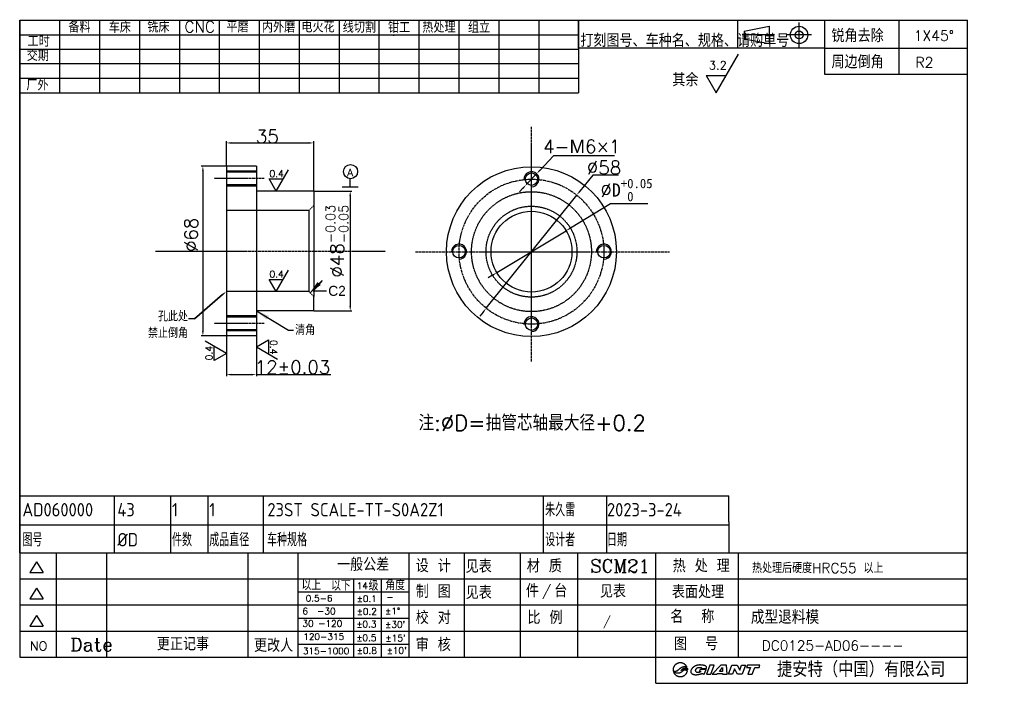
# Model space of a CAD drawing. Extents: x 10342 to 10934, y 1891 to 2289.
import ezdxf
from ezdxf.enums import TextEntityAlignment as Align

# ---------------------------------------------------------------- set-up
doc = ezdxf.new("R2010")
doc.units = 0
doc.header["$MEASUREMENT"] = 0
doc.linetypes.add('CENTER', pattern=[2, 1.25, -0.25, 0.25, -0.25])
doc.linetypes.add('HIDDEN', pattern=[0.375, 0.25, -0.125])
doc.layers.get('0').update_dxf_attribs({"linetype": 'CONTINUOUS'})
for name, color, linetype in [('CEN', 1, 'CENTER'), ('CON', 7, 'CONTINUOUS'), ('DIM', 7, 'CONTINUOUS'), ('F', 7, 'CONTINUOUS'), ('TXT', 7, 'CONTINUOUS'), ('虚线', 7, 'HIDDEN')]:
    doc.layers.add(name, color=color, linetype=linetype)
doc.styles.add('ACISOTS', font='isocp.shx', dxfattribs={"height": 8, "bigfont": 'gbcbig.shx'})
doc.styles.add('H', font='complex.shx', dxfattribs={"bigfont": 'hzfs.shx'})
doc.styles.add('HZ', font='complex.shx', dxfattribs={"bigfont": 'HZFS.SHX'})
doc.styles.get("Standard").update_dxf_attribs({"font": 'txt.shx', "bigfont": 'hzfs.shx'})
doc.styles.add('USER1', font='simplex.shx', dxfattribs={"bigfont": 'hzfs.shx'})
doc.dimstyles.get("Standard").update_dxf_attribs({"dimtxt": 8, "dimasz": 8, "dimexe": 1, "dimexo": 0, "dimgap": 2, "dimtad": 1, "dimdec": 3, "dimrnd": 0.01, "dimdsep": 46, "dimtxsty": 'STANDARD', "dimcen": 0.09, "dimazin": 2, "dimtfac": 1, "dimtdec": 3, "dimtmove": 0, "dimatfit": 3, "dimfxl": 1, "dimtolj": 1, "dimarcsym": 0})

# ---------------------------------------------------------------- blocks, each defined once
blk = doc.blocks.new('GIANT')
for p, q in [((230.79, 28.9), (230.78, 28.78)), ((230.78, 28.78), (230.78, 28.67)), ((230.78, 28.67), (230.79, 28.56)), ((230.8, 29.01), (230.79, 28.9)), ((230.79, 28.56), (230.8, 28.45)), ((230.82, 29.12), (230.8, 29.01)), ((230.8, 28.45), (230.82, 28.34)), ((230.84, 29.23), (230.82, 29.12)), ((230.87, 29.33), (230.84, 29.23)), ((230.9, 29.44), (230.87, 29.33)), ((230.94, 29.55), (230.9, 29.44)), ((230.98, 29.65), (230.94, 29.55)), ((231.03, 29.75), (230.98, 29.65)), ((231.09, 29.84), (231.03, 29.75)), ((231.15, 29.94), (231.09, 29.84)), ((231.21, 30.03), (231.15, 29.94)), ((231.28, 30.12), (231.21, 30.03)), ((231.35, 30.2), (231.28, 30.12)), ((231.43, 30.28), (231.35, 30.2)), ((231.51, 30.36), (231.43, 30.28)), ((231.59, 30.43), (231.51, 30.36)), ((231.68, 30.5), (231.59, 30.43)), ((231.77, 30.56), (231.68, 30.5)), ((231.87, 30.62), (231.77, 30.56)), ((231.97, 30.68), (231.87, 30.62)), ((231.88, 28.35), (231.96, 28.37)), ((231.96, 28.37), (232.03, 28.41)), ((232.07, 30.73), (231.97, 30.68)), ((232.03, 28.41), (232.11, 28.44)), ((232.17, 30.77), (232.07, 30.73)), ((232.11, 28.44), (232.18, 28.49)), ((232.27, 30.81), (232.17, 30.77)), ((232.18, 28.49), (232.25, 28.53)), ((232.25, 28.53), (232.31, 28.58)), ((232.38, 30.85), (232.27, 30.81)), ((232.31, 28.58), (232.37, 28.63)), ((232.37, 28.63), (232.44, 28.69)), ((232.49, 30.88), (232.38, 30.85)), ((232.44, 28.69), (232.5, 28.74)), ((232.6, 30.91), (232.49, 30.88)), ((232.5, 28.74), (232.56, 28.8)), ((232.56, 28.8), (232.62, 28.86)), ((232.72, 30.93), (232.6, 30.91)), ((232.62, 28.86), (232.68, 28.91)), ((232.68, 28.91), (232.74, 28.97)), ((232.83, 30.94), (232.72, 30.93)), ((232.74, 28.97), (232.8, 29.03)), ((232.8, 29.03), (232.86, 29.08)), ((232.95, 30.95), (232.83, 30.94)), ((232.86, 29.08), (232.92, 29.13)), ((232.92, 29.13), (232.98, 29.19)), ((233.07, 30.96), (232.95, 30.95)), ((232.98, 29.19), (233.05, 29.24)), ((233.05, 29.24), (233.11, 29.29)), ((233.18, 30.95), (233.07, 30.96)), ((233.11, 29.29), (233.18, 29.33)), ((233.3, 30.95), (233.18, 30.95)), ((233.18, 29.33), (233.25, 29.38)), ((233.25, 29.38), (233.32, 29.42)), ((233.28, 28.48), (233.35, 28.58)), ((233.38, 28.54), (233.28, 28.48)), ((233.42, 30.93), (233.3, 30.95)), ((233.32, 29.42), (233.39, 29.46)), ((233.35, 28.58), (233.43, 28.68)), ((233.48, 28.6), (233.38, 28.54)), ((233.39, 29.46), (233.46, 29.5)), ((233.53, 30.91), (233.42, 30.93)), ((233.43, 28.68), (233.51, 28.77)), ((233.46, 29.5), (233.54, 29.54)), ((233.59, 28.66), (233.48, 28.6)), ((233.51, 28.77), (233.61, 28.86)), ((233.65, 30.89), (233.53, 30.91)), ((233.54, 29.54), (233.61, 29.57)), ((233.69, 28.72), (233.59, 28.66)), ((233.61, 29.57), (233.69, 29.6)), ((233.61, 28.86), (233.7, 28.93)), ((233.76, 30.86), (233.65, 30.89)), ((233.69, 29.6), (233.77, 29.63)), ((233.8, 28.77), (233.69, 28.72)), ((233.7, 28.93), (233.8, 29.01)), ((233.87, 30.82), (233.76, 30.86)), ((233.77, 29.63), (233.84, 29.66)), ((233.8, 29.01), (233.91, 29.07)), ((233.91, 28.82), (233.8, 28.77)), ((233.84, 29.66), (233.92, 29.68)), ((233.91, 28.38), (233.85, 28.33)), ((233.98, 30.78), (233.87, 30.82)), ((233.91, 29.07), (234.02, 29.13)), ((234.02, 28.86), (233.91, 28.82)), ((233.97, 28.43), (233.91, 28.38)), ((233.92, 29.68), (234, 29.7)), ((234.04, 28.48), (233.97, 28.43)), ((234.09, 30.74), (233.98, 30.78)), ((234, 29.7), (234.08, 29.72)), ((234.02, 29.13), (234.13, 29.18)), ((234.13, 28.9), (234.02, 28.86)), ((234.11, 28.52), (234.04, 28.48)), ((234.08, 29.72), (234.16, 29.73)), ((234.19, 30.68), (234.09, 30.74)), ((234.18, 28.56), (234.11, 28.52)), ((234.13, 29.18), (234.25, 29.22)), ((234.25, 28.92), (234.13, 28.9)), ((234.16, 29.73), (234.25, 29.74)), ((234.26, 28.58), (234.18, 28.56)), ((234.29, 30.63), (234.19, 30.68)), ((234.25, 29.74), (234.33, 29.75)), ((234.25, 29.22), (234.37, 29.25)), ((234.37, 28.94), (234.25, 28.92)), ((234.34, 28.61), (234.26, 28.58)), ((234.39, 30.57), (234.29, 30.63)), ((234.33, 29.75), (234.41, 29.75)), ((234.42, 28.62), (234.34, 28.61)), ((234.37, 29.25), (234.49, 29.28)), ((234.49, 28.95), (234.37, 28.94)), ((234.49, 30.5), (234.39, 30.57)), ((234.41, 29.75), (234.49, 29.75)), ((234.5, 28.62), (234.42, 28.62)), ((234.58, 30.43), (234.49, 30.5)), ((234.49, 29.75), (234.58, 29.75)), ((234.49, 29.28), (234.62, 29.3)), ((234.61, 28.94), (234.49, 28.95)), ((234.58, 28.62), (234.5, 28.62)), ((234.67, 30.35), (234.58, 30.43)), ((234.58, 29.75), (234.66, 29.74)), ((234.66, 28.62), (234.58, 28.62)), ((234.72, 28.93), (234.61, 28.94)), ((234.62, 29.3), (234.74, 29.31)), ((234.66, 29.74), (234.74, 29.73)), ((234.74, 28.61), (234.66, 28.62)), ((234.75, 30.27), (234.67, 30.35)), ((234.84, 28.91), (234.72, 28.93)), ((234.74, 29.73), (234.82, 29.72)), ((234.74, 29.31), (234.86, 29.31)), ((234.82, 28.59), (234.74, 28.61)), ((234.83, 30.18), (234.75, 30.27)), ((234.82, 29.72), (234.9, 29.7)), ((234.9, 28.57), (234.82, 28.59)), ((234.91, 30.1), (234.83, 30.18)), ((234.96, 28.88), (234.84, 28.91)), ((234.86, 29.31), (234.99, 29.3)), ((234.9, 29.7), (234.98, 29.68)), ((234.98, 28.55), (234.9, 28.57)), ((234.98, 30), (234.91, 30.1)), ((235.07, 28.84), (234.96, 28.88)), ((235.05, 29.91), (234.98, 30)), ((234.98, 29.68), (235.06, 29.65)), ((235.06, 28.53), (234.98, 28.55)), ((234.99, 29.3), (235.11, 29.28)), ((235.11, 29.81), (235.05, 29.91)), ((235.06, 29.65), (235.13, 29.63)), ((235.13, 28.5), (235.06, 28.53)), ((235.18, 28.8), (235.07, 28.84)), ((235.16, 29.7), (235.11, 29.81)), ((235.11, 29.28), (235.23, 29.24)), ((235.13, 29.63), (235.21, 29.6)), ((235.21, 28.47), (235.13, 28.5)), ((235.21, 29.6), (235.16, 29.7)), ((235.29, 28.74), (235.18, 28.8)), ((235.28, 28.44), (235.21, 28.47)), ((235.23, 29.24), (235.34, 29.19)), ((235.36, 28.41), (235.28, 28.44)), ((235.39, 28.67), (235.29, 28.74)), ((235.34, 29.19), (235.36, 29.09)), ((235.34, 28.31), (235.36, 28.41)), ((235.36, 29.09), (235.37, 28.98)), ((235.37, 28.98), (235.38, 28.88)), ((235.38, 28.88), (235.39, 28.78)), ((235.39, 28.78), (235.39, 28.67)), ((236.46, 28.45), (236.44, 28.33)), ((236.5, 28.56), (236.46, 28.45)), ((236.54, 28.67), (236.5, 28.56)), ((236.59, 28.78), (236.54, 28.67)), ((236.64, 28.88), (236.59, 28.78)), ((236.7, 28.98), (236.64, 28.88)), ((236.77, 29.08), (236.7, 28.98)), ((236.85, 29.17), (236.77, 29.08)), ((236.92, 29.26), (236.85, 29.17)), ((237, 29.34), (236.92, 29.26)), ((237.09, 29.42), (237, 29.34)), ((237.18, 29.5), (237.09, 29.42)), ((237.27, 29.58), (237.18, 29.5)), ((237.36, 29.65), (237.27, 29.58)), ((237.46, 29.71), (237.36, 29.65)), ((237.56, 29.78), (237.46, 29.71)), ((237.66, 29.84), (237.56, 29.78)), ((237.76, 29.89), (237.66, 29.84)), ((237.87, 29.95), (237.76, 29.89)), ((237.97, 30), (237.87, 29.95)), ((238.08, 30.04), (237.97, 30)), ((237.99, 28.53), (238, 28.65)), ((238, 28.41), (237.99, 28.53)), ((238, 28.65), (238.04, 28.77)), ((238.03, 28.29), (238, 28.41)), ((238.04, 28.77), (238.09, 28.89)), ((238.19, 30.08), (238.08, 30.04)), ((238.09, 28.89), (238.15, 28.99)), ((238.15, 28.99), (238.23, 29.09)), ((238.3, 30.12), (238.19, 30.08)), ((238.23, 29.09), (238.32, 29.17)), ((238.42, 30.15), (238.3, 30.12)), ((238.32, 29.17), (238.42, 29.25)), ((238.53, 30.18), (238.42, 30.15)), ((238.42, 29.25), (238.52, 29.32)), ((238.52, 29.32), (238.64, 29.37)), ((238.65, 30.2), (238.53, 30.18)), ((238.64, 29.37), (238.75, 29.42)), ((238.76, 30.22), (238.65, 30.2)), ((238.75, 29.42), (238.87, 29.46)), ((238.88, 30.24), (238.76, 30.22)), ((238.87, 29.46), (238.99, 29.48)), ((238.99, 30.25), (238.88, 30.24)), ((239.11, 30.26), (238.99, 30.25)), ((238.99, 29.48), (239.11, 29.5)), ((239.23, 30.27), (239.11, 30.26)), ((239.11, 29.5), (239.24, 29.51)), ((239.4, 28.87), (239.12, 28.24)), ((239.35, 30.27), (239.23, 30.27)), ((239.24, 29.51), (239.36, 29.51)), ((239.46, 30.27), (239.35, 30.27)), ((239.36, 29.51), (239.49, 29.49)), ((241.41, 28.87), (239.4, 28.87)), ((239.58, 30.27), (239.46, 30.27)), ((239.49, 29.49), (239.61, 29.46)), ((239.7, 30.26), (239.58, 30.27)), ((239.61, 29.46), (239.72, 29.42)), ((239.82, 30.25), (239.7, 30.26)), ((239.72, 29.42), (239.83, 29.36)), ((239.93, 30.25), (239.82, 30.25)), ((239.83, 29.36), (239.92, 29.27)), ((239.92, 29.27), (239.97, 29.16)), ((240.05, 30.23), (239.93, 30.25)), ((239.97, 29.16), (241.47, 29.16)), ((240.17, 30.22), (240.05, 30.23)), ((240.28, 30.21), (240.17, 30.22)), ((240.4, 30.19), (240.28, 30.21)), ((240.52, 30.17), (240.4, 30.19)), ((240.63, 30.15), (240.52, 30.17)), ((240.75, 30.13), (240.63, 30.15)), ((240.86, 30.1), (240.75, 30.13)), ((240.75, 27.29), (241.41, 28.87)), ((240.97, 30.06), (240.86, 30.1)), ((241.08, 30.02), (240.97, 30.06)), ((241.19, 29.97), (241.08, 30.02)), ((241.28, 29.9), (241.19, 29.97)), ((241.37, 29.82), (241.28, 29.9)), ((241.44, 29.73), (241.37, 29.82)), ((241.49, 29.62), (241.44, 29.73)), ((241.47, 29.16), (241.5, 29.27)), ((241.51, 29.51), (241.49, 29.62)), ((241.5, 29.27), (241.51, 29.39)), ((241.51, 29.39), (241.51, 29.51)), ((242.59, 30.21), (241.52, 27.29)), ((243.97, 30.21), (242.59, 30.21)), ((242.89, 27.29), (243.97, 30.21)), ((246.06, 30.21), (243.34, 27.29)), ((245.61, 28.21), (246.64, 29.42)), ((247.83, 30.21), (246.06, 30.21)), ((246.64, 29.42), (246.64, 28.21)), ((248.13, 27.29), (247.83, 30.21)), ((248.52, 27.29), (249.6, 30.21)), ((249.6, 30.21), (251.31, 30.21)), ((250.49, 29.01), (249.85, 27.29)), ((251.35, 27.29), (250.49, 29.01)), ((251.31, 30.21), (252.1, 28.61)), ((252.1, 28.61), (252.7, 30.21)), ((252.7, 30.21), (253.99, 30.21)), ((253.99, 30.21), (252.92, 27.29)), ((254.56, 30.21), (254.3, 29.5)), ((254.3, 29.5), (255.52, 29.5)), ((258.57, 30.21), (254.56, 30.21)), ((255.52, 29.5), (254.71, 27.29)), ((256.09, 27.29), (256.91, 29.5)), ((256.91, 29.5), (258.31, 29.5)), ((258.31, 29.5), (258.57, 30.21)), ((230.82, 28.34), (230.9, 28.32)), ((230.9, 28.32), (230.98, 28.31)), ((231.01, 27.94), (230.93, 27.97)), ((230.93, 27.97), (230.97, 27.88)), ((230.97, 27.88), (231.01, 27.79)), ((230.98, 28.31), (231.07, 28.3)), ((231.08, 27.91), (231.01, 27.94)), ((231.01, 27.79), (231.06, 27.7)), ((231.06, 27.7), (231.11, 27.61)), ((231.07, 28.3), (231.15, 28.29)), ((231.15, 27.88), (231.08, 27.91)), ((231.11, 27.61), (231.17, 27.53)), ((231.15, 28.29), (231.23, 28.28)), ((231.23, 27.85), (231.15, 27.88)), ((231.17, 27.53), (231.23, 27.45)), ((231.23, 28.28), (231.31, 28.28)), ((231.3, 27.81), (231.23, 27.85)), ((231.23, 27.45), (231.29, 27.37)), ((231.29, 27.37), (231.36, 27.29)), ((231.38, 27.79), (231.3, 27.81)), ((231.31, 28.28), (231.39, 28.28)), ((231.36, 27.29), (231.43, 27.22)), ((231.46, 27.76), (231.38, 27.79)), ((231.39, 28.28), (231.48, 28.28)), ((231.43, 27.22), (231.5, 27.15)), ((231.53, 27.73), (231.46, 27.76)), ((231.48, 28.28), (231.56, 28.28)), ((231.5, 27.15), (231.57, 27.09)), ((231.61, 27.71), (231.53, 27.73)), ((231.56, 28.28), (231.64, 28.29)), ((231.57, 27.09), (231.65, 27.02)), ((231.69, 27.69), (231.61, 27.71)), ((231.64, 28.29), (231.72, 28.31)), ((231.65, 27.02), (231.73, 26.96)), ((231.77, 27.67), (231.69, 27.69)), ((231.72, 28.31), (231.8, 28.32)), ((231.73, 26.96), (231.82, 26.91)), ((231.85, 27.66), (231.77, 27.67)), ((231.8, 28.32), (231.88, 28.35)), ((231.82, 26.91), (231.9, 26.86)), ((231.93, 27.65), (231.85, 27.66)), ((231.9, 26.86), (231.99, 26.81)), ((232.01, 27.64), (231.93, 27.65)), ((231.99, 26.81), (232.08, 26.76)), ((232.09, 27.63), (232.01, 27.64)), ((232.08, 26.76), (232.18, 26.72)), ((232.18, 27.63), (232.09, 27.63)), ((232.26, 27.62), (232.18, 27.63)), ((232.18, 26.72), (232.27, 26.69)), ((232.34, 27.62), (232.26, 27.62)), ((232.27, 26.69), (232.37, 26.65)), ((232.42, 27.63), (232.34, 27.62)), ((232.37, 26.65), (232.46, 26.63)), ((232.5, 27.64), (232.42, 27.63)), ((232.46, 26.63), (232.56, 26.6)), ((232.58, 27.64), (232.5, 27.64)), ((232.56, 26.6), (232.66, 26.58)), ((232.66, 27.66), (232.58, 27.64)), ((232.74, 27.67), (232.66, 27.66)), ((232.66, 26.58), (232.76, 26.57)), ((232.82, 27.69), (232.74, 27.67)), ((232.76, 26.57), (232.86, 26.55)), ((232.9, 27.72), (232.82, 27.69)), ((232.86, 26.55), (232.96, 26.55)), ((232.98, 27.74), (232.9, 27.72)), ((232.96, 26.55), (233.06, 26.54)), ((233.05, 27.77), (232.98, 27.74)), ((233.13, 27.8), (233.05, 27.77)), ((233.06, 26.54), (233.16, 26.54)), ((233.2, 27.84), (233.13, 27.8)), ((233.16, 26.54), (233.26, 26.55)), ((233.27, 27.88), (233.2, 27.84)), ((233.26, 26.55), (233.36, 26.56)), ((233.34, 27.92), (233.27, 27.88)), ((233.41, 27.97), (233.34, 27.92)), ((233.36, 26.56), (233.46, 26.57)), ((233.47, 28.01), (233.41, 27.97)), ((233.46, 26.57), (233.56, 26.59)), ((233.54, 28.06), (233.47, 28.01)), ((233.6, 28.12), (233.54, 28.06)), ((233.56, 26.59), (233.66, 26.61)), ((233.66, 28.17), (233.6, 28.12)), ((233.72, 28.22), (233.66, 28.17)), ((233.66, 26.61), (233.76, 26.64)), ((233.78, 28.28), (233.72, 28.22)), ((233.76, 26.64), (233.85, 26.67)), ((233.85, 28.33), (233.78, 28.28)), ((233.85, 26.67), (233.95, 26.7)), ((233.95, 26.7), (234.04, 26.74)), ((234.04, 26.74), (234.13, 26.78)), ((234.13, 26.78), (234.22, 26.83)), ((234.22, 26.83), (234.31, 26.88)), ((234.31, 26.88), (234.39, 26.93)), ((234.39, 26.93), (234.48, 26.99)), ((234.48, 26.99), (234.56, 27.05)), ((234.56, 27.05), (234.63, 27.12)), ((234.63, 27.12), (234.71, 27.19)), ((234.71, 27.19), (234.78, 27.26)), ((234.78, 27.26), (234.85, 27.33)), ((234.85, 27.33), (234.91, 27.41)), ((234.91, 27.41), (234.97, 27.49)), ((234.97, 27.49), (235.03, 27.57)), ((235.03, 27.57), (235.08, 27.66)), ((235.08, 27.66), (235.13, 27.74)), ((235.13, 27.74), (235.18, 27.83)), ((235.18, 27.83), (235.22, 27.93)), ((235.22, 27.93), (235.26, 28.02)), ((235.26, 28.02), (235.29, 28.12)), ((235.29, 28.12), (235.32, 28.21)), ((235.32, 28.21), (235.34, 28.31)), ((236.44, 28.33), (236.44, 28.22)), ((236.44, 28.22), (236.44, 28.1)), ((236.44, 28.1), (236.46, 27.98)), ((236.46, 27.98), (236.5, 27.87)), ((236.5, 27.87), (236.56, 27.77)), ((236.56, 27.77), (236.62, 27.67)), ((236.62, 27.67), (236.7, 27.58)), ((236.7, 27.58), (236.79, 27.51)), ((236.79, 27.51), (236.89, 27.44)), ((236.89, 27.44), (236.99, 27.38)), ((236.99, 27.38), (237.09, 27.33)), ((237.09, 27.33), (237.2, 27.29)), ((237.2, 27.29), (237.32, 27.25)), ((237.32, 27.25), (237.43, 27.22)), ((237.43, 27.22), (237.54, 27.2)), ((237.54, 27.2), (237.66, 27.18)), ((237.66, 27.18), (237.78, 27.17)), ((237.78, 27.17), (237.89, 27.16)), ((237.89, 27.16), (238.01, 27.16)), ((238.01, 27.16), (238.13, 27.16)), ((238.08, 28.17), (238.03, 28.29)), ((238.16, 28.07), (238.08, 28.17)), ((238.13, 27.16), (238.25, 27.16)), ((238.25, 27.99), (238.16, 28.07)), ((238.35, 27.92), (238.25, 27.99)), ((238.25, 27.16), (238.36, 27.17)), ((238.47, 27.88), (238.35, 27.92)), ((238.36, 27.17), (238.48, 27.18)), ((238.59, 27.85), (238.47, 27.88)), ((238.48, 27.18), (238.6, 27.2)), ((238.71, 27.83), (238.59, 27.85)), ((238.6, 27.2), (238.71, 27.21)), ((238.84, 27.84), (238.71, 27.83)), ((238.71, 27.21), (238.83, 27.23)), ((238.83, 27.23), (238.94, 27.26)), ((238.96, 27.86), (238.84, 27.84)), ((238.94, 27.26), (239.06, 27.28)), ((239.08, 27.89), (238.96, 27.86)), ((239.06, 27.28), (239.17, 27.31)), ((239.2, 27.93), (239.08, 27.89)), ((239.12, 28.24), (239.73, 28.24)), ((239.17, 27.31), (239.29, 27.34)), ((239.31, 27.97), (239.2, 27.93)), ((239.29, 27.34), (239.4, 27.37)), ((239.42, 28.03), (239.31, 27.97)), ((239.4, 27.37), (239.51, 27.4)), ((239.53, 28.1), (239.42, 28.03)), ((239.51, 27.4), (239.63, 27.44)), ((239.63, 28.17), (239.53, 28.1)), ((239.73, 28.24), (239.63, 28.17)), ((239.63, 27.44), (239.74, 27.47)), ((239.74, 27.47), (239.85, 27.49)), ((239.85, 27.49), (239.97, 27.51)), ((239.97, 27.51), (240.09, 27.51)), ((240.09, 27.51), (240.2, 27.5)), ((240.2, 27.5), (240.32, 27.47)), ((240.32, 27.47), (240.43, 27.44)), ((240.43, 27.44), (240.54, 27.39)), ((240.54, 27.39), (240.64, 27.34)), ((240.64, 27.34), (240.75, 27.29)), ((241.52, 27.29), (242.89, 27.29)), ((243.34, 27.29), (244.83, 27.29)), ((244.83, 27.29), (245.04, 27.54)), ((245.04, 27.54), (246.64, 27.54)), ((246.64, 28.21), (245.61, 28.21)), ((246.64, 27.54), (246.64, 27.29)), ((246.64, 27.29), (248.13, 27.29)), ((249.85, 27.29), (248.52, 27.29)), ((252.92, 27.29), (251.35, 27.29)), ((254.71, 27.29), (256.09, 27.29))]:
    blk.add_line(p, q)

msp = doc.modelspace()

# ---------------------------------------------------------------- linework, layer by layer
for p, q in [((10678.02, 2272), (10678.02, 2288.66)), ((10342.42, 2003.17), (10684.95, 2003.17)), ((10684.95, 2003.17), (10768.28, 2003.17)), ((10768.28, 1987.59), (10768.28, 2003.17)), ((10768.28, 1987.59), (10768.28, 1969.06)), ((10768.28, 1985.61), (10342.42, 1985.61))]:
    msp.add_line(p, q)
at = {"layer": 'CEN'}
for p, q in [((10810.44, 2272.43), (10810.44, 2287.32)), ((10795.57, 2279.88), (10776.29, 2279.88)), ((10817.89, 2279.88), (10802.99, 2279.88))]:
    msp.add_line(p, q, dxfattribs=at)
at = {"layer": 'CEN', "color": 7}
for p, q in [((10649.73, 2083.76), (10649.73, 2224.79)), ((10489.21, 2193.68), (10459.14, 2193.68)), ((10424.06, 2150.18), (10562.15, 2150.18)), ((10580.02, 2149.78), (10732.51, 2149.78)), ((10489.21, 2106.68), (10459.14, 2106.68))]:
    msp.add_line(p, q, dxfattribs=at)
msp.add_circle((10649.73, 2149.78), 43.5, dxfattribs=at)
at = {"layer": 'CON', "color": 2}
for p, q in [((10911.61, 1906.31), (10911.61, 2288.66)), ((10342.42, 1906.31), (10576.34, 1906.31)), ((10576.34, 1906.31), (10911.61, 1906.31))]:
    msp.add_line(p, q, dxfattribs=at)
at = {"layer": 'CON', "color": 7}
for p, q in [((10466.52, 2201.18), (10466.52, 2099.18)), ((10484.52, 2201.18), (10466.52, 2201.18)), ((10484.52, 2201.18), (10484.52, 2099.18)), ((10536.12, 2188.6), (10545.6, 2188.6)), ((10519.02, 2186.18), (10484.52, 2186.18)), ((10519.02, 2186.18), (10519.02, 2177.48)), ((10519.02, 2177.48), (10519.02, 2122.88)), ((10519.02, 2114.18), (10519.02, 2122.88)), ((10519.02, 2114.18), (10484.52, 2114.18)), ((10484.52, 2099.18), (10466.52, 2099.18))]:
    msp.add_line(p, q, dxfattribs=at)
at = {"layer": 'CON', "color": 2}
for points in [[(10342.42, 2288.66), (10911.61, 2288.66)], [(10342.42, 2288.66), (10342.42, 1906.31)], [(10342.42, 1969.06), (10342.42, 2288.66)]]:
    msp.add_lwpolyline(points, dxfattribs=at)
at = {"layer": 'CON', "color": 7}
for centre, radius in [((10649.73, 2149.78), 51), ((10649.73, 2193.28), 3.75), ((10649.73, 2149.78), 24.3), ((10606.23, 2149.78), 3.75), ((10693.23, 2149.78), 3.75), ((10649.73, 2106.28), 3.75)]:
    msp.add_circle(centre, radius, dxfattribs=at)
at = {"layer": 'DIM'}
for p, q in [((10366.39, 2288.66), (10366.39, 2245.03)), ((10390.36, 2288.66), (10390.36, 2245.03)), ((10390.36, 2288.66), (10390.36, 2245.03)), ((10414.33, 2288.66), (10414.33, 2245.03)), ((10438.31, 2288.66), (10438.31, 2245.03)), ((10462.28, 2288.66), (10462.28, 2245.03)), ((10462.28, 2288.66), (10462.28, 2245.03)), ((10486.25, 2288.66), (10486.25, 2245.03)), ((10510.22, 2288.66), (10510.22, 2245.03)), ((10534.19, 2288.66), (10534.19, 2245.03)), ((10558.17, 2288.66), (10558.17, 2245.03)), ((10582.14, 2288.66), (10582.14, 2245.03)), ((10606.11, 2288.66), (10606.11, 2245.03)), ((10630.08, 2288.66), (10630.08, 2245.03)), ((10654.05, 2288.66), (10654.05, 2245.03)), ((10678.02, 2288.66), (10678.02, 2245.03)), ((10773.43, 2288.66), (10773.43, 2272)), ((10825.75, 2288.66), (10825.75, 2272)), ((10870.44, 2272), (10870.44, 2288.66)), ((10777.38, 2282.23), (10792.43, 2285.08)), ((10777.38, 2282.23), (10777.38, 2277.52)), ((10792.43, 2285.08), (10792.43, 2274.68)), ((10342.42, 2280), (10678.02, 2280)), ((10777.38, 2277.52), (10792.43, 2274.68)), ((10342.42, 2271.33), (10678.02, 2271.33)), ((10773.43, 2272), (10678.02, 2272)), ((10825.75, 2272), (10773.43, 2272)), ((10825.75, 2272.92), (10825.75, 2256.26)), ((10825.75, 2272), (10911.61, 2272)), ((10870.44, 2256.26), (10870.44, 2272.92)), ((10760.64, 2245.18), (10773.97, 2268.27)), ((10342.42, 2262.67), (10678.02, 2262.67)), ((10342.42, 2254), (10678.02, 2254)), ((10754.64, 2255.56), (10760.64, 2245.18)), ((10754.64, 2255.56), (10766.63, 2255.56)), ((10825.75, 2257.19), (10825.75, 2256.26)), ((10825.75, 2256.26), (10911.61, 2256.26)), ((10825.75, 2256.26), (10911.61, 2256.26)), ((10870.44, 2256.26), (10870.44, 2257.19)), ((10342.42, 2245.03), (10678.02, 2245.03)), ((10342.42, 1969.06), (10512.31, 1969.06)), ((10364.47, 1906.31), (10364.47, 1969.06)), ((10394.66, 1906.31), (10394.66, 1969.06)), ((10479.65, 1906.31), (10479.65, 1969.06)), ((10509.68, 1906.31), (10509.68, 1969.06)), ((10512.31, 1969.06), (10911.61, 1969.06)), ((10576.34, 1906.31), (10576.34, 1969.06)), ((10609.51, 1906.31), (10609.51, 1969.06)), ((10643.17, 1906.31), (10643.17, 1969.06)), ((10677.47, 1906.31), (10677.47, 1969.06)), ((10774.1, 1906.31), (10774.1, 1969.06)), ((10352.5, 1963.51), (10348.56, 1957.16)), ((10352.5, 1963.51), (10356.44, 1957.16)), ((10348.56, 1957.16), (10356.44, 1957.16)), ((10342.42, 1953.37), (10911.61, 1953.37)), ((10543.01, 1906.31), (10543.01, 1953.37)), ((10559.68, 1906.31), (10559.68, 1953.37)), ((10352.5, 1947.77), (10348.56, 1941.42)), ((10352.5, 1947.77), (10356.44, 1941.42)), ((10509.68, 1945.53), (10576.34, 1945.53)), ((10348.56, 1941.42), (10356.44, 1941.42)), ((10342.42, 1937.69), (10911.61, 1937.69)), ((10352.5, 1931.43), (10348.56, 1925.07)), ((10352.5, 1931.43), (10356.44, 1925.07)), ((10509.68, 1929.84), (10576.34, 1929.84)), ((10342.42, 1922), (10911.61, 1922)), ((10348.56, 1925.07), (10356.44, 1925.07)), ((10509.68, 1914.16), (10576.34, 1914.16)), ((10911.61, 1890.68), (10911.61, 1906.31)), ((10724.46, 1890.68), (10911.61, 1890.68))]:
    msp.add_line(p, q, dxfattribs=at)
at = {"layer": 'DIM', "color": 7}
for p, q in [((10466.52, 2201.18), (10466.52, 2216.04)), ((10469.52, 2215.04), (10516.02, 2215.04)), ((10519.02, 2186.18), (10519.02, 2216.04)), ((10662.98, 2207.35), (10654.87, 2198.74)), ((10699.63, 2207.35), (10662.98, 2207.35)), ((10466.52, 2201.18), (10451.41, 2201.18)), ((10452.41, 2198.18), (10452.41, 2102.18)), ((10496.49, 2186.18), (10503.88, 2198.97)), ((10540.86, 2188.6), (10540.86, 2193.58)), ((10646.64, 2190.01), (10652.81, 2196.56)), ((10686.51, 2195.77), (10678.78, 2186.09)), ((10701.9, 2195.77), (10686.51, 2195.77)), ((10496.49, 2186.18), (10492.31, 2193.44)), ((10492.31, 2193.44), (10500.68, 2193.44)), ((10644.59, 2187.82), (10642.53, 2185.64)), ((10519.02, 2186.18), (10541.88, 2186.18)), ((10540.88, 2183.18), (10540.88, 2117.18)), ((10622.55, 2115.82), (10676.9, 2183.75)), ((10697.1, 2178.51), (10673.07, 2163.94)), ((10719.68, 2178.51), (10697.1, 2178.51)), ((10628.95, 2137.18), (10670.51, 2162.38)), ((10496.49, 2125.88), (10503.88, 2138.67)), ((10626.38, 2135.63), (10623.82, 2134.07)), ((10492.31, 2133.14), (10500.68, 2133.14)), ((10496.49, 2125.88), (10492.31, 2133.14)), ((10519.02, 2114.18), (10541.88, 2114.18)), ((10620.68, 2113.47), (10618.81, 2111.13)), ((10447.32, 2109.45), (10443.85, 2109.45)), ((10466.52, 2099.18), (10451.41, 2099.18)), ((10466.52, 2099.18), (10466.52, 2074.97)), ((10484.52, 2099.18), (10484.52, 2074.97)), ((10466.52, 2088.63), (10453.72, 2096.02)), ((10484.52, 2092.63), (10491.77, 2096.82)), ((10491.77, 2096.82), (10491.77, 2088.44)), ((10459.26, 2084.44), (10459.26, 2092.82)), ((10466.52, 2088.63), (10459.26, 2084.44)), ((10484.52, 2092.63), (10497.31, 2085.24)), ((10469.52, 2075.97), (10481.52, 2075.97)), ((10484.52, 2075.97), (10529.27, 2075.97))]:
    msp.add_line(p, q, dxfattribs=at)
msp.add_lwpolyline([(10464.2, 2123.98), (10447.32, 2109.45), (10464.2, 2123.98), (10457.38, 2118.11)], dxfattribs=at)
at = {"layer": 'DIM'}
msp.add_lwpolyline([(10724.46, 1890.68), (10724.46, 1969.06)], dxfattribs=at)
for radius in [5.2, 2.35]:
    msp.add_circle((10810.44, 2279.88), radius, dxfattribs=at)
at = {"layer": 'DIM', "color": 7}
msp.add_circle((10541.09, 2197.83), 4.25, dxfattribs=at)
for centre in [(10649.73, 2193.28), (10606.23, 2149.78), (10693.23, 2149.78), (10649.73, 2106.28)]:
    msp.add_arc(centre, 4.5, 270, 182.9649, dxfattribs=at)
for points in [[(10469.52, 2215.54), (10469.52, 2214.54), (10466.52, 2215.04)], [(10516.02, 2215.54), (10516.02, 2214.54), (10519.02, 2215.04)], [(10451.91, 2198.18), (10452.91, 2198.18), (10452.41, 2201.18)], [(10654.51, 2199.09), (10655.24, 2198.4), (10652.81, 2196.56)], [(10644.22, 2188.17), (10644.95, 2187.48), (10646.64, 2190.01)], [(10540.38, 2183.18), (10541.38, 2183.18), (10540.88, 2186.18)], [(10678.39, 2186.41), (10679.17, 2185.78), (10676.9, 2183.75)], [(10672.81, 2164.36), (10673.33, 2163.51), (10670.51, 2162.38)], [(10626.12, 2136.06), (10626.64, 2135.2), (10628.95, 2137.18)], [(10463.88, 2124.36), (10466.52, 2125.88), (10464.52, 2123.59)], [(10540.38, 2117.18), (10541.38, 2117.18), (10540.88, 2114.18)], [(10620.29, 2113.78), (10621.07, 2113.16), (10622.55, 2115.82)], [(10451.91, 2102.18), (10452.91, 2102.18), (10452.41, 2099.18)], [(10469.52, 2076.47), (10469.52, 2075.47), (10466.52, 2075.97)], [(10481.52, 2076.47), (10481.52, 2075.47), (10484.52, 2075.97)]]:
    msp.add_solid(points, dxfattribs=at)
at = {"layer": 'F'}
for p, q in [((10566.78, 2280), (10566.78, 2279.41)), ((10342.42, 2233.06), (10342.42, 1969.06)), ((10342.42, 1969.06), (10617.54, 1969.06))]:
    msp.add_line(p, q, dxfattribs=at)
at = {"layer": 'TXT'}
for p, q in [((10399.18, 2003.17), (10399.18, 1969.06)), ((10432.96, 2003.17), (10432.96, 1969.06)), ((10455.32, 2003.17), (10455.32, 1969.06)), ((10488.53, 2003.17), (10488.53, 1969.06)), ((10656.78, 2003.17), (10656.78, 1969.06)), ((10694.78, 2003.17), (10694.78, 1969.06))]:
    msp.add_line(p, q, dxfattribs=at)
at = {"layer": '虚线', "color": 7}
for p, q in [((10484.52, 2198.18), (10466.52, 2198.18)), ((10484.52, 2197.43), (10466.52, 2197.43)), ((10484.52, 2189.93), (10466.52, 2189.93)), ((10484.52, 2189.18), (10466.52, 2189.18)), ((10516.02, 2174.48), (10519.02, 2177.48)), ((10516.02, 2174.48), (10466.52, 2174.48)), ((10516.02, 2174.48), (10516.02, 2125.88)), ((10516.02, 2125.88), (10466.52, 2125.88)), ((10516.02, 2125.88), (10519.02, 2122.88)), ((10484.52, 2111.18), (10466.52, 2111.18)), ((10484.52, 2110.43), (10466.52, 2110.43)), ((10484.52, 2102.93), (10466.52, 2102.93)), ((10484.52, 2102.18), (10466.52, 2102.18))]:
    msp.add_line(p, q, dxfattribs=at)
for radius in [36, 27.3]:
    msp.add_circle((10649.73, 2149.78), radius, dxfattribs=at)

# ---------------------------------------------------------------- block references
at = {"xscale": 1.875791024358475, "yscale": 1.875791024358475, "zscale": 1.875791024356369}
msp.add_blockref('GIANT', (10301.87, 1844.89), dxfattribs=at)

# ---------------------------------------------------------------- texts
at = {"style": 'HZ'}
for p in [(10610.22, 1956.96), (10610.22, 1941.24)]:
    msp.add_text('见表', height=7.843, dxfattribs=at).set_placement(p)
for tag, p, s, height in [('SCM21', (10685.04, 1957.2), 'SCM21', 7.843), ('见表', (10690.81, 1942.05), '1', 7.84)]:
    msp.add_attdef(tag, p, s, height=height, dxfattribs=at)
at = {"layer": 'DIM'}
for s, height, style, p in [('备料', 6.669, 'HZ', (10371.63, 2281.31)), ('车床', 6.669, 'HZ', (10395.88, 2281.09)), ('铣床', 6.669, 'HZ', (10419.04, 2281.29)), ('CNC', 6.669, 'HZ', (10441.37, 2281.38)), ('平磨', 6.669, 'HZ', (10466.56, 2281.35)), ('内外磨', 6.669, 'HZ', (10487.86, 2281.32)), ('电火花', 6.669, 'HZ', (10511.53, 2281.38)), ('线切割', 6.669, 'HZ', (10536.4, 2281.16)), ('钳工', 6.669, 'HZ', (10563.52, 2281.1)), ('热处理', 6.669, 'HZ', (10584.16, 2281.19)), ('组立', 6.669, 'HZ', (10611.58, 2281.04)), ('锐角去除', 7.843, 'HZ', (10829.85, 2275.51)), ('1X45%%d', 6.14, 'HZ', (10879.26, 2276.36)), ('工时', 6.669, 'HZ', (10347.16, 2272.74)), ('打刻图号、车种名、规格、请购单号', 7.8431, 'HZ', (10679.06, 2272.66)), ('交期', 6.669, 'HZ', (10346.65, 2264.26)), ('周边倒角', 7.843, 'HZ', (10829.85, 2259.77)), ('R2', 6.14, 'HZ', (10880.3, 2260.3)), ('厂外', 6.669, 'HZ', (10346.44, 2246.53)), ('图号', 8, 'ACISOTS', (10344.05, 1972.88)), ('%%CD', 8, 'ACISOTS', (10401.07, 1972.88)), ('件数', 8, 'ACISOTS', (10433.88, 1972.88)), ('成品直径', 8, 'ACISOTS', (10456.25, 1972.88)), ('车种规格', 8, 'ACISOTS', (10490.96, 1972.88)), ('设计者', 8, 'ACISOTS', (10657.96, 1972.88)), ('日期', 8, 'ACISOTS', (10695.06, 1972.88)), ('一般公差', 7.843, 'HZ', (10532.96, 1958.05)), ('设 计', 7.843, 'HZ', (10580.21, 1957.29)), ('材 质', 7.843, 'HZ', (10646.91, 1957.17)), ('热 处 理', 7.843, 'HZ', (10734.54, 1957.29)), ('热处理后硬度HRC55 以上', 6, 'HZ', (10782.2, 1956.88)), ('以上', 5.882, 'HZ', (10511.64, 1946.64)), ('以下', 5.882, 'HZ', (10529.42, 1946.35)), ('14', 3.922, 'USER1', (10544.78, 1947.24)), ('级', 5.88, 'HZ', (10551.94, 1946.35)), ('角度', 5.882, 'HZ', (10562.02, 1946.64)), ('件', 7.84, 'HZ', (10646.39, 1942.28)), ('台', 7.84, 'HZ', (10663.37, 1942.28)), ('制 图', 7.843, 'HZ', (10580.21, 1941.9)), ('/', 5.88, 'USER1', (10656.14, 1943.26)), ('表面处理', 7.843, 'HZ', (10734.06, 1941.66)), ('0.5-6', 3.922, 'USER1', (10514.11, 1939.75)), ('%%p0.1', 3.922, 'USER1', (10544.78, 1939.51)), ('-', 3.92, 'USER1', (10562.57, 1940.45)), ('6  -30', 3.922, 'USER1', (10512.24, 1932.03)), ('%%p0.2', 3.922, 'USER1', (10544.78, 1931.86)), ('%%p1%%d', 3.922, 'USER1', (10561.87, 1932.11)), ('校 对', 7.843, 'HZ', (10580.21, 1926.21)), ('比 例', 7.843, 'HZ', (10647.31, 1926.24)), ('名  称', 7.843, 'HZ', (10733.06, 1926.87)), ('成型退料模', 8.208, 'HZ', (10781.44, 1926.26)), ('30 -120', 3.922, 'USER1', (10512.24, 1924.6)), ('%%p0.3', 3.922, 'USER1', (10544.55, 1924.2)), ("%%p30'", 3.922, 'USER1', (10561.87, 1923.98)), ('NO', 5.49, 'USER1', (10348.62, 1910.3)), ('Date', 7.843, 'HZ', (10372.79, 1910.02)), ('更正记事', 7.843, 'HZ', (10424.77, 1910.39)), ('更改人', 7.843, 'HZ', (10483.1, 1909.51)), ('120-315', 3.922, 'USER1', (10512.71, 1916.71)), ('%%p0.5', 3.922, 'USER1', (10544.55, 1916.07)), ("%%p15'", 3.922, 'USER1', (10562.1, 1915.85)), ('审 核', 7.843, 'HZ', (10580.21, 1909.93)), ('图  号', 7.843, 'HZ', (10735.34, 1910.53)), ('315-1000', 3.922, 'USER1', (10512.48, 1908.12)), ('%%p0.8', 3.922, 'USER1', (10544.78, 1908.41)), ("%%p10'", 3.922, 'USER1', (10562.8, 1908.43)), ('捷安特（中国）有限公司', 9.1911, 'HZ', (10797.13, 1894.43))]:
    msp.add_text(s, height=height, dxfattribs=dict(at, style=style)).set_placement(p)
at = {"layer": 'DIM', "attachment_point": 1, "style": 'HZ'}
for s, insert, char_height, width in [('3.2', (10756.24, 2264.18), 5.023, 12.4665), ('其余', (10734.28, 2256.86), 7.843, 18.5712)]:
    msp.add_mtext(s, dxfattribs=dict(at, insert=insert, char_height=char_height, width=width))
at = {"layer": 'DIM', "color": 7}
for s, insert, char_height, attachment_point in [('{\\H2x;35}', (10491.14, 2218.94), 4, 5), ('{\\H2x;4-\\fArial|b0|i0|c0|p32;M\\Ftxt.shx,hzfs.shx|c134;6×1}', (10679.95, 2212.92), 4, 5), ('{\\H2x;∅58}', (10693.31, 2200.23), 4, 5), ('\\A1;{\\H2x;∅\\fSimHei|b0|i0|c134|p2;D\\H0.7x;\\S+0.05^  0;}', (10706.76, 2186.78), 4, 5), ('{\\fArial|b0|i0|c0|p32;C\\fSystem|b0|i0|c134|p32;2}', (10527.66, 2129.26), 6, 1), ('孔此处\\P禁止倒角', (10443.46, 2097.84), 6, 9), ('清角', (10507.82, 2105.74), 6, 1), ('\\P{\\H2x;12±0.03}', (10506.25, 2083.78), 4, 5)]:
    msp.add_mtext(s, dxfattribs=dict(at, insert=insert, char_height=char_height, attachment_point=attachment_point))
at = {"layer": 'DIM', "color": 7, "attachment_point": 1}
for s, insert, char_height, width, style in [('A', (10539.14, 2199.53), 4.5, 17.985, 'H'), ('0.4', (10492.38, 2198.63), 4.05, 8.805, 'H'), ('0.4', (10492.38, 2138.33), 4.05, 8.805, 'H'), ('注:%%cD=抽管芯轴最大径+0.2', (10581.88, 2051.67), 9.3824, 153.7376, 'USER1')]:
    msp.add_mtext(s, dxfattribs=dict(at, insert=insert, char_height=char_height, width=width, style=style))
at = {"layer": 'DIM', "color": 7, "char_height": 4, "attachment_point": 5, "rotation": 90}
for s, insert in [('{\\H2x;∅68}', (10445.37, 2159.86)), ('\\A1;{\\H2x;∅48\\H0.7x;\\S-0.03^ -0.05;}', (10532.97, 2156.06))]:
    msp.add_mtext(s, dxfattribs=dict(at, insert=insert))
at = {"layer": 'DIM', "color": 7, "char_height": 4.05, "width": 8.805, "attachment_point": 1, "style": 'H'}
for insert, rotation in [((10496.96, 2096.74), 270), ((10454.07, 2084.52), 90)]:
    msp.add_mtext('0.4', dxfattribs=dict(at, insert=insert, rotation=rotation))
at = {"layer": 'DIM', "style": 'HZ'}
msp.add_attdef('/', (10692.74, 1925.49), '1:1', height=5, dxfattribs=at)
at = {"layer": 'TXT', "style": 'ACISOTS'}
for s, p in [('AD060000', (10344.05, 1990.88)), ('43', (10401.07, 1990.88)), ('1', (10433.88, 1990.88)), ('1', (10456.25, 1990.88)), ('23ST SCALE-TT-S0A2Z1', (10491.14, 1990.88)), ('朱久雷', (10657.96, 1990.88)), ('2023-3-24', (10695.06, 1990.88))]:
    msp.add_text(s, height=8, dxfattribs=at).set_placement(p)
at = {"layer": 'TXT', "style": 'HZ'}
msp.add_text('DC0125-AD06----', height=6, dxfattribs=at).set_placement((10830.55, 1913.34), align=Align.MIDDLE)

# ---------------------------------------------------------------- leaders
at = {"layer": 'DIM', "color": 7, "annotation_type": 0, "has_hookline": 1}
for points, hookline_direction, text_width in [([(10516.63, 2124.96), (10523.97, 2132.46), (10518.66, 2126.26), (10526.66, 2126.26)], 0, 9.64), ([(10484.52, 2114.18), (10503.89, 2102.74), (10506.82, 2102.74)], 1, 12.4)]:
    msp.add_leader(points, dimstyle='STANDARD', override={"dimgap": 1, "dimtad": 0}, dxfattribs=dict(at, hookline_direction=hookline_direction, text_width=text_width))

doc.saveas('drawing.dxf')
